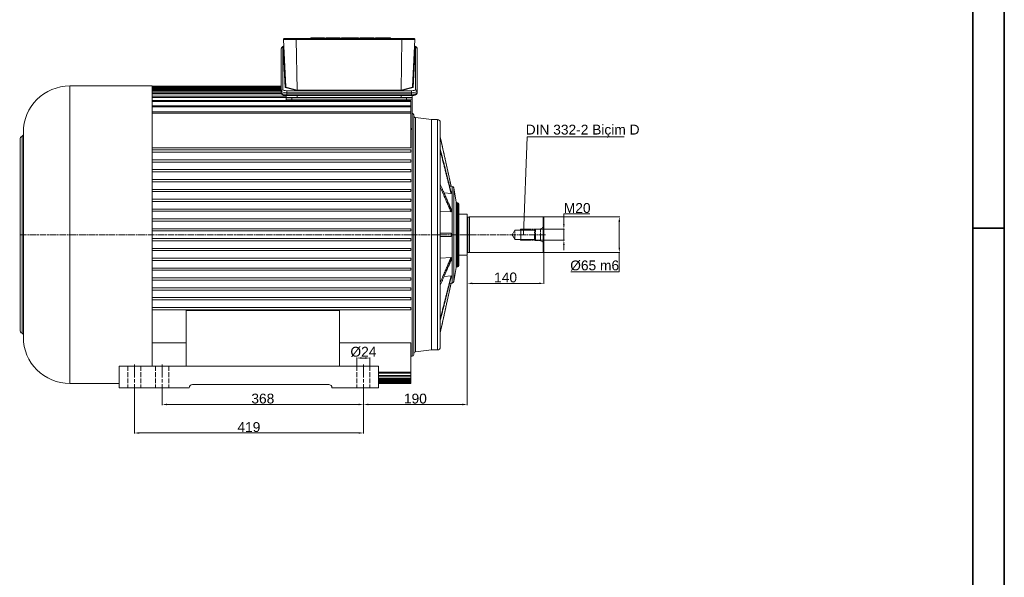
# Model space of a CAD drawing. Header units: millimetres. Extents: x -2784 to 2012, y -1738 to 1577.
# Tile 23 of 25: x 150 to 1951, y -718 to 301. Entities that reach past the tile are written whole.
import ezdxf

# ---------------------------------------------------------------- set-up
doc = ezdxf.new("R2010")
doc.units = ezdxf.units.MM
for name, pattern in [('AM_ISO02W050', [7.5, 6, -1.5]), ('AM_ISO02W050x2', [3.75, 3, -0.75]), ('AM_ISO08W050', [18, 12, -1.5, 3, -1.5])]:
    doc.linetypes.add(name, pattern=pattern)
for name, color, linetype, lineweight in [('AM_3', 6, 'AM_ISO02W050', 13), ('AM_5', 3, 'Continuous', 9), ('AM_6', 2, 'Continuous', 35), ('AM_7', 4, 'AM_ISO08W050', 13), ('AM_REFDIM', 4, 'Continuous', 9), ('AM_VIS', 7, 'Continuous', 20)]:
    doc.layers.add(name, color=color, linetype=linetype, lineweight=lineweight)
doc.styles.get("Standard").update_dxf_attribs({"font": 'arial.ttf', "height": 18})
doc.dimstyles.new('AM_ISO$0', dxfattribs={"dimtxt": 18, "dimasz": 9, "dimexe": 1, "dimexo": 1, "dimgap": 1.5, "dimtad": 1, "dimtoh": 1, "dimdsep": 46, "dimtxsty": 'Standard', "dimcen": 0, "dimclrd": 3, "dimclre": 3, "dimclrt": 2, "dimadec": 0, "dimazin": 2, "dimtp": 0.1, "dimtm": 0.1, "dimtfac": 0.71, "dimtmove": 0, "dimatfit": 3, "dimfxl": 1, "dimlwd": -1, "dimlwe": -1, "dimarcsym": 0})
doc.dimstyles.new('AM_ISO$7', dxfattribs={"dimtxt": 5, "dimasz": 2.5, "dimexe": 1, "dimexo": 1, "dimgap": 1.5, "dimtad": 1, "dimtoh": 1, "dimdsep": 46, "dimtxsty": 'Standard', "dimcen": 0, "dimclrd": 3, "dimclre": 3, "dimclrt": 2, "dimadec": 0, "dimazin": 2, "dimtp": 0.1, "dimtm": 0.1, "dimtfac": 0.71, "dimtmove": 0, "dimatfit": 3, "dimfxl": 1, "dimlwd": -1, "dimlwe": -1, "dimarcsym": 0})

# ---------------------------------------------------------------- blocks, each defined once
blk = doc.blocks.new('YENI CERCEVE A3 (ANTETSİZ)')
at = {"layer": 'AM_6'}
for p, q in [((410, 287), (410, 0)), ((405, 282), (405, 5)), ((410, 143.5), (405, 143.5))]:
    blk.add_line(p, q, dxfattribs=at)
blk = doc.blocks.new('*D50')
at = {"layer": 'AM_REFDIM', "color": 3, "transparency": 16777216}
for p, q in [((1108.6, -59.6), (1248.1, -59.6)), ((1247.1, -68.6), (1247.1, -115.6)), ((1108.6, -124.6), (1248.1, -124.6)), ((1247.1, -124.6), (1247.1, -159.7)), ((1247.1, -159.7), (1158.3, -159.7))]:
    blk.add_line(p, q, dxfattribs=at)
for points in [[(1245.6, -68.6), (1248.6, -68.6), (1247.1, -59.6)], [(1245.6, -115.6), (1248.6, -115.6), (1247.1, -124.6)]]:
    blk.add_solid(points, dxfattribs=at)
at = {"layer": 'Defpoints', "color": 0, "transparency": 16777216}
for p in [(1107.6, -59.6), (1107.6, -124.6), (1247.1, -124.6)]:
    blk.add_point(p, dxfattribs=at)
at = {"layer": 'AM_REFDIM', "color": 2, "transparency": 16777216, "insert": (1202, -148.5), "char_height": 18, "attachment_point": 5}
blk.add_mtext('%%c65{}{\\C2; m6}', dxfattribs=at)
blk = doc.blocks.new('*D51')
at = {"layer": 'AM_5', "color": 3, "transparency": 16777216}
for p, q in [((1145.7, -73.1), (1145.7, -54)), ((1145.7, -54), (1193, -54)), ((1094.6, -82.1), (1146.7, -82.1)), ((1145.7, -102.1), (1145.7, -82.1)), ((1094.6, -102.1), (1146.7, -102.1)), ((1145.7, -111.1), (1145.7, -120.1))]:
    blk.add_line(p, q, dxfattribs=at)
for points in [[(1144.2, -73.1), (1147.2, -73.1), (1145.7, -82.1)], [(1144.2, -111.1), (1147.2, -111.1), (1145.7, -102.1)]]:
    blk.add_solid(points, dxfattribs=at)
at = {"layer": 'Defpoints', "color": 0, "transparency": 16777216}
for p in [(1093.6, -82.1), (1093.6, -102.1), (1145.7, -102.1)]:
    blk.add_point(p, dxfattribs=at)
at = {"layer": 'AM_5', "color": 2, "transparency": 16777216, "insert": (1170.1, -43.3), "char_height": 18, "attachment_point": 5}
blk.add_mtext('M20', dxfattribs=at)
blk = doc.blocks.new('*D52')
at = {"layer": 'AM_REFDIM', "color": 3, "transparency": 16777216}
for p, q in [((1109.1, -124.1), (1109.1, -182)), ((969.1, -130.6), (969.1, -182)), ((978.1, -181), (1100.1, -181))]:
    blk.add_line(p, q, dxfattribs=at)
for points in [[(978.1, -179.5), (978.1, -182.5), (969.1, -181)], [(1100.1, -179.5), (1100.1, -182.5), (1109.1, -181)]]:
    blk.add_solid(points, dxfattribs=at)
at = {"layer": 'Defpoints', "color": 0, "transparency": 16777216}
for p in [(1109.1, -123.1), (969.1, -129.6), (1109.1, -181)]:
    blk.add_point(p, dxfattribs=at)
at = {"layer": 'AM_REFDIM', "color": 2, "transparency": 16777216, "insert": (1039.1, -170.3), "char_height": 18, "attachment_point": 5}
blk.add_mtext('140', dxfattribs=at)
blk = doc.blocks.new('*D53')
at = {"layer": 'AM_5', "color": 3, "transparency": 16777216}
for p, q in [((969.1, -130.6), (969.1, -403.4)), ((779.1, -372.9), (779.1, -403.4)), ((788.1, -402.4), (960.1, -402.4))]:
    blk.add_line(p, q, dxfattribs=at)
for points in [[(788.1, -400.9), (788.1, -403.9), (779.1, -402.4)], [(960.1, -400.9), (960.1, -403.9), (969.1, -402.4)]]:
    blk.add_solid(points, dxfattribs=at)
at = {"layer": 'Defpoints', "color": 0, "transparency": 16777216}
for p in [(969.1, -129.6), (779.1, -371.9), (969.1, -402.4)]:
    blk.add_point(p, dxfattribs=at)
at = {"layer": 'AM_5', "color": 2, "transparency": 16777216, "insert": (874.1, -391.7), "char_height": 18, "attachment_point": 5}
blk.add_mtext('190', dxfattribs=at)
blk = doc.blocks.new('*D54')
at = {"layer": 'AM_5', "color": 3, "transparency": 16777216}
for p, q in [((411.1, -373.1), (411.1, -403.4)), ((779.1, -372.9), (779.1, -403.4)), ((420.1, -402.4), (770.1, -402.4))]:
    blk.add_line(p, q, dxfattribs=at)
for points in [[(420.1, -400.9), (420.1, -403.9), (411.1, -402.4)], [(770.1, -400.9), (770.1, -403.9), (779.1, -402.4)]]:
    blk.add_solid(points, dxfattribs=at)
at = {"layer": 'Defpoints', "color": 0, "transparency": 16777216}
for p in [(411.1, -372.1), (779.1, -371.9), (779.1, -402.4)]:
    blk.add_point(p, dxfattribs=at)
at = {"layer": 'AM_5', "color": 2, "transparency": 16777216, "insert": (595.1, -391.7), "char_height": 18, "attachment_point": 5}
blk.add_mtext('368', dxfattribs=at)
blk = doc.blocks.new('*D55')
at = {"layer": 'AM_5', "color": 3, "transparency": 16777216}
for p, q in [((360.1, -372.5), (360.1, -455.5)), ((779.1, -372.9), (779.1, -455.5)), ((369.1, -454.5), (770.1, -454.5))]:
    blk.add_line(p, q, dxfattribs=at)
for points in [[(369.1, -453), (369.1, -456), (360.1, -454.5)], [(770.1, -453), (770.1, -456), (779.1, -454.5)]]:
    blk.add_solid(points, dxfattribs=at)
at = {"layer": 'Defpoints', "color": 0, "transparency": 16777216}
for p in [(360.1, -371.5), (779.1, -371.9), (779.1, -454.5)]:
    blk.add_point(p, dxfattribs=at)
at = {"layer": 'AM_5', "color": 2, "transparency": 16777216, "insert": (569.6, -443.8), "char_height": 18, "attachment_point": 5}
blk.add_mtext('419', dxfattribs=at)
blk = doc.blocks.new('*D56')
at = {"layer": 'AM_5', "color": 3, "transparency": 16777216}
for p, q in [((767.1, -331.1), (767.1, -316.5)), ((776.1, -317.5), (782.1, -317.5)), ((791.1, -331.1), (791.1, -316.5))]:
    blk.add_line(p, q, dxfattribs=at)
for points in [[(776.1, -316), (776.1, -319), (767.1, -317.5)], [(782.1, -316), (782.1, -319), (791.1, -317.5)]]:
    blk.add_solid(points, dxfattribs=at)
at = {"layer": 'Defpoints', "color": 0, "transparency": 16777216}
for p in [(791.1, -317.5), (767.1, -332.1), (791.1, -332.1)]:
    blk.add_point(p, dxfattribs=at)
at = {"layer": 'AM_5', "color": 2, "transparency": 16777216, "insert": (779.1, -306.3), "char_height": 18, "attachment_point": 5}
blk.add_mtext('%%c24', dxfattribs=at)

msp = doc.modelspace()

# ---------------------------------------------------------------- linework, layer by layer
at = {"layer": 'AM_3', "linetype": 'AM_ISO02W050x2'}
for p, q in [((1056.09, -83.45), (1051.1, -92.1)), ((1092.24, -83.45), (1056.09, -83.45)), ((1056.09, -100.75), (1056.09, -83.45)), ((1067.09, -82.1), (1065.74, -83.45)), ((1093.59, -82.1), (1067.09, -82.1)), ((1067.09, -102.1), (1067.09, -82.1)), ((1094.09, -81.6), (1092.24, -83.45)), ((1092.24, -100.75), (1092.24, -83.45)), ((1094.09, -102.6), (1094.09, -81.6)), ((1102.68, -81.6), (1094.09, -81.6)), ((1109.09, -77.9), (1102.68, -81.6)), ((1102.68, -102.6), (1102.68, -81.6)), ((1056.09, -100.75), (1051.1, -92.1)), ((1092.24, -100.75), (1056.09, -100.75)), ((1067.09, -102.1), (1065.74, -100.75)), ((1093.59, -102.1), (1067.09, -102.1)), ((1094.09, -102.6), (1092.24, -100.75)), ((1102.68, -102.6), (1094.09, -102.6)), ((1109.09, -106.3), (1102.68, -102.6))]:
    msp.add_line(p, q, dxfattribs=at)
at = {"layer": 'AM_3', "linetype": 'AM_ISO02W050x2', "ltscale": 3}
for p, q in [((348.09, -332.1), (348.09, -372.1)), ((372.09, -332.1), (372.09, -372.1)), ((399.09, -332.1), (399.09, -372.1)), ((423.09, -332.1), (423.09, -372.1)), ((767.09, -332.1), (767.09, -372.1)), ((791.09, -332.1), (791.09, -372.1))]:
    msp.add_line(p, q, dxfattribs=at)
at = {"layer": 'AM_7'}
for p, q in [((865.08, -92.1), (150.4, -92.1)), ((1112.09, -92.1), (865.08, -92.1))]:
    msp.add_line(p, q, dxfattribs=at)
at = {"layer": 'AM_7', "ltscale": 2}
for p, q in [((360.09, -329.1), (360.09, -375.1)), ((411.09, -329.1), (411.09, -375.1)), ((779.09, -329.1), (779.09, -375.1))]:
    msp.add_line(p, q, dxfattribs=at)
at = {"layer": 'AM_VIS'}
for p, q in [((637.07, 178.05), (633.05, 264.8)), ((633.05, 264.8), (655.99, 264.8)), ((656.82, 266.9), (635.05, 266.9)), ((657.78, 172.42), (655.99, 264.8)), ((655.99, 264.8), (850.17, 264.8)), ((849.34, 266.9), (656.82, 266.9)), ((692.61, 267.9), (683.19, 267.9)), ((683.19, 266.9), (683.19, 267.9)), ((699.81, 267.9), (692.61, 267.9)), ((692.61, 266.9), (692.61, 267.9)), ((707.97, 267.9), (699.81, 267.9)), ((699.81, 266.9), (699.81, 267.9)), ((707.97, 266.9), (707.97, 267.9)), ((718.36, 267.9), (710.43, 267.9)), ((710.43, 266.9), (710.43, 267.9)), ((718.36, 266.9), (718.36, 267.9)), ((728.79, 267.9), (718.36, 267.9)), ((736.72, 267.9), (728.79, 267.9)), ((728.79, 266.9), (728.79, 267.9)), ((736.72, 266.9), (736.72, 267.9)), ((739.19, 266.9), (739.19, 267.9)), ((749.31, 267.9), (739.19, 267.9)), ((754.6, 267.9), (749.31, 267.9)), ((749.31, 266.9), (749.31, 267.9)), ((759.9, 267.9), (754.6, 267.9)), ((754.6, 266.9), (754.6, 267.9)), ((770.01, 267.9), (759.9, 267.9)), ((759.9, 266.9), (759.9, 267.9)), ((770.01, 266.9), (770.01, 267.9)), ((780.41, 267.9), (772.48, 267.9)), ((772.48, 266.9), (772.48, 267.9)), ((790.84, 267.9), (780.41, 267.9)), ((780.41, 266.9), (780.41, 267.9)), ((798.77, 267.9), (790.84, 267.9)), ((790.84, 266.9), (790.84, 267.9)), ((798.77, 266.9), (798.77, 267.9)), ((805.32, 267.9), (801.24, 267.9)), ((801.24, 266.9), (801.24, 267.9)), ((805.32, 266.9), (805.32, 267.9)), ((819.19, 267.9), (805.32, 267.9)), ((819.19, 266.9), (819.19, 267.9)), ((819.19, 267.9), (828.44, 267.9)), ((828.44, 266.9), (828.44, 267.9)), ((848.38, 172.42), (849.34, 264.9)), ((871.11, 266.9), (849.34, 266.9)), ((850.17, 264.8), (873.11, 264.8)), ((869.09, 178.05), (873.11, 264.8)), ((628.94, 248.42), (628.94, 170.18)), ((631.94, 173.08), (631.94, 251.31)), ((633.06, 247.63), (632.38, 247.44)), ((632.38, 247.44), (636.08, 176.92)), ((870.08, 176.92), (873.78, 247.44)), ((873.78, 247.44), (873.1, 247.63)), ((874.22, 251.31), (874.22, 173.08)), ((877.22, 170.18), (877.22, 248.42)), ((392.41, 179.9), (242.09, 179.9)), ((242.09, 179.9), (242.09, -364.1)), ((392.41, 179.9), (392.41, -332.1)), ((628.94, 179.75), (392.59, 179.75)), ((392.59, 178.55), (392.59, 179.75)), ((628.94, 178.55), (392.59, 178.55)), ((392.59, 176.55), (392.59, 178.55)), ((628.94, 176.55), (392.59, 176.55)), ((392.59, 176.55), (392.59, 176.13)), ((628.94, 176.13), (392.59, 176.13)), ((392.59, 174.13), (392.59, 176.13)), ((628.94, 174.13), (392.59, 174.13)), ((392.59, 174.13), (392.59, 172.45)), ((628.94, 172.45), (392.59, 172.45)), ((392.59, 170.45), (392.59, 172.45)), ((628.94, 170.45), (392.59, 170.45)), ((392.59, 170.45), (392.59, 167.47)), ((628.94, 167.47), (392.59, 167.47)), ((392.59, 165.47), (392.59, 167.47)), ((629.45, 165.47), (392.59, 165.47)), ((392.59, 165.47), (392.59, 161.1)), ((628.94, 170.18), (628.94, 167.28)), ((636.08, 176.92), (657.37, 171.33)), ((657.78, 172.42), (637.07, 177.86)), ((638.08, 158.9), (637.89, 162.49)), ((867.22, 171.27), (638.94, 171.27)), ((638.94, 167.59), (638.94, 171.27)), ((638.94, 167.59), (867.22, 167.59)), ((638.94, 167.59), (638.94, 164.69)), ((867.22, 164.69), (638.94, 164.69)), ((638.94, 162.47), (638.94, 164.69)), ((638.94, 162.47), (657.93, 162.47)), ((657.37, 171.33), (848.79, 171.33)), ((848.38, 172.34), (657.78, 172.34)), ((848.16, 162.47), (658, 162.47)), ((658.08, 158.9), (658, 162.47)), ((848.09, 158.9), (848.16, 162.47)), ((848.23, 162.47), (867.22, 162.47)), ((869.1, 177.86), (848.38, 172.42)), ((848.79, 171.33), (870.08, 176.92)), ((867.22, 167.59), (867.22, 171.27)), ((867.22, 167.59), (867.22, 164.69)), ((867.22, 162.47), (867.22, 164.69)), ((868.09, 158.9), (868.27, 162.49)), ((877.22, 170.18), (877.22, 167.28)), ((637.96, 161.1), (392.59, 161.1)), ((392.59, 159.1), (392.59, 161.1)), ((638.07, 159.1), (392.59, 159.1)), ((392.59, 159.1), (392.59, 153.23)), ((866.09, 153.23), (392.59, 153.23)), ((392.59, 151.23), (392.59, 153.23)), ((866.09, 151.23), (392.59, 151.23)), ((392.59, 151.23), (392.59, 143.73)), ((638.08, 158.9), (658.08, 158.9)), ((638.08, 155.9), (638.08, 158.9)), ((638.08, 153.23), (638.08, 155.9)), ((638.08, 155.9), (648.08, 155.9)), ((648.08, 155.9), (648.08, 158.9)), ((858.08, 155.9), (648.08, 155.9)), ((648.08, 153.23), (648.08, 155.9)), ((658.08, 158.9), (848.09, 158.9)), ((848.09, 158.9), (868.09, 158.9)), ((858.08, 155.9), (858.08, 158.9)), ((858.08, 153.23), (858.08, 155.9)), ((858.08, 155.9), (868.08, 155.9)), ((866.09, 151.23), (866.09, 153.23)), ((866.09, 151.23), (866.09, 143.73)), ((868.08, 155.9), (868.09, 158.9)), ((868.08, 103.5), (868.08, 155.9)), ((392.59, 129.9), (392.41, 129.9)), ((866.09, 143.73), (392.59, 143.73)), ((392.59, 141.73), (392.59, 143.73)), ((866.09, 141.73), (392.59, 141.73)), ((392.59, 141.73), (392.59, 132.37)), ((866.09, 132.37), (392.59, 132.37)), ((392.59, 130.37), (392.59, 132.37)), ((866.09, 130.37), (392.59, 130.37)), ((392.59, 130.37), (392.59, 66.83)), ((866.09, 141.73), (866.09, 143.73)), ((866.09, 141.73), (866.09, 132.37)), ((866.09, 130.37), (866.09, 132.37)), ((866.09, 130.37), (866.09, 66.83)), ((871.08, 126.9), (871.08, -311.1)), ((903.37, 118.44), (874.58, 122.04)), ((874.58, 122.04), (874.58, -306.23)), ((914.59, 118.44), (903.37, 118.44)), ((903.37, 118.44), (903.37, -302.63)), ((914.59, 118.44), (914.59, -302.63)), ((919.59, 113.44), (919.59, -297.63)), ((157.09, 94.9), (157.09, -279.1)), ((868.08, 103.5), (868.08, -314.1)), ((151.09, 82.33), (151.09, -266.53)), ((154.69, 87.83), (154.69, -272.03)), ((939.46, -3.52), (919.59, 87.21)), ((866.09, 66.83), (392.59, 66.83)), ((866.09, 62.9), (392.59, 62.9)), ((392.59, 58.9), (392.59, 62.9)), ((866.09, 58.9), (392.59, 58.9)), ((866.09, 58.9), (866.09, 62.9)), ((866.09, 44.9), (392.59, 44.9)), ((392.59, 40.9), (392.59, 44.9)), ((866.09, 40.9), (392.59, 40.9)), ((866.09, 40.9), (866.09, 44.9)), ((866.09, 26.9), (392.59, 26.9)), ((392.59, 22.9), (392.59, 26.9)), ((866.09, 22.9), (392.59, 22.9)), ((866.09, 22.9), (866.09, 26.9)), ((866.09, 8.9), (392.59, 8.9)), ((392.59, 4.9), (392.59, 8.9)), ((866.09, 4.9), (392.59, 4.9)), ((866.09, 4.9), (866.09, 8.9)), ((866.09, -9.1), (392.59, -9.1)), ((392.59, -13.1), (392.59, -9.1)), ((866.09, -13.1), (392.59, -13.1)), ((866.09, -13.1), (866.09, -9.1)), ((926.52, -15.67), (939.46, -16.93)), ((936.77, -3.27), (939.46, -3.57)), ((941.54, -3.75), (939.46, -3.52)), ((939.46, -3.52), (939.46, -3.57)), ((939.46, -13.93), (939.46, -16.93)), ((941.54, -3.75), (941.54, -180.44)), ((948.85, -32.33), (944.34, -6.39)), ((944.34, -6.39), (944.34, -177.81)), ((866.09, -27.1), (392.59, -27.1)), ((392.59, -31.1), (392.59, -27.1)), ((866.09, -31.1), (392.59, -31.1)), ((866.09, -31.1), (866.09, -27.1)), ((948.85, -32.33), (948.85, -151.87)), ((951.89, -33.74), (950.53, -33.74)), ((950.53, -33.74), (950.53, -150.46)), ((951.89, -33.74), (951.89, -150.46)), ((953.59, -35.44), (953.59, -148.76)), ((866.09, -45.1), (392.59, -45.1)), ((392.59, -49.1), (392.59, -45.1)), ((866.09, -49.1), (392.59, -49.1)), ((866.09, -49.1), (866.09, -45.1)), ((919.59, -49.32), (939.46, -50.43)), ((939.46, -45.24), (939.46, -50.43)), ((866.09, -63.1), (392.59, -63.1)), ((392.59, -67.1), (392.59, -63.1)), ((866.09, -67.1), (392.59, -67.1)), ((866.09, -67.1), (866.09, -63.1)), ((969.09, -54.6), (953.59, -54.6)), ((969.09, -54.6), (969.09, -129.6)), ((972.41, -59.9), (969.69, -59.9)), ((969.69, -59.9), (969.69, -124.3)), ((972.41, -59.9), (973.09, -59.6)), ((972.41, -59.9), (972.41, -124.3)), ((1107.59, -59.6), (973.09, -59.6)), ((973.09, -59.6), (973.09, -124.6)), ((1109.09, -61.1), (1107.59, -59.6)), ((1107.59, -59.6), (1107.59, -124.6)), ((1109.09, -61.1), (1109.09, -123.1)), ((866.09, -81.1), (392.59, -81.1)), ((392.59, -85.1), (392.59, -81.1)), ((866.09, -85.1), (392.59, -85.1)), ((866.09, -85.1), (866.09, -81.1)), ((919.59, -89.1), (939.46, -89.1)), ((939.46, -89.1), (939.46, -95.1)), ((866.09, -99.1), (392.59, -99.1)), ((392.59, -103.1), (392.59, -99.1)), ((866.09, -103.1), (392.59, -103.1)), ((866.09, -103.1), (866.09, -99.1)), ((919.59, -95.1), (939.46, -95.1)), ((866.09, -117.1), (392.59, -117.1)), ((392.59, -121.1), (392.59, -117.1)), ((866.09, -121.1), (392.59, -121.1)), ((866.09, -121.1), (866.09, -117.1)), ((972.41, -124.3), (969.69, -124.3)), ((972.41, -124.3), (973.09, -124.6)), ((1107.59, -124.6), (973.09, -124.6)), ((1109.09, -123.1), (1107.59, -124.6)), ((866.09, -135.1), (392.59, -135.1)), ((392.59, -139.1), (392.59, -135.1)), ((866.09, -139.1), (392.59, -139.1)), ((866.09, -139.1), (866.09, -135.1)), ((919.59, -134.88), (939.46, -133.76)), ((939.46, -133.76), (939.46, -138.96)), ((969.09, -129.6), (953.59, -129.6)), ((866.09, -153.1), (392.59, -153.1)), ((392.59, -157.1), (392.59, -153.1)), ((866.09, -157.1), (392.59, -157.1)), ((866.09, -157.1), (866.09, -153.1)), ((948.85, -151.87), (944.34, -177.81)), ((951.89, -150.46), (950.53, -150.46)), ((866.09, -171.1), (392.59, -171.1)), ((392.59, -175.1), (392.59, -171.1)), ((866.09, -175.1), (392.59, -175.1)), ((866.09, -175.1), (866.09, -171.1)), ((926.52, -168.52), (939.46, -167.26)), ((939.46, -167.26), (939.46, -170.26)), ((866.09, -189.1), (392.59, -189.1)), ((392.59, -193.1), (392.59, -189.1)), ((866.09, -193.1), (392.59, -193.1)), ((866.09, -193.1), (866.09, -189.1)), ((939.46, -180.68), (919.59, -271.41)), ((936.77, -180.93), (939.46, -180.62)), ((941.54, -180.44), (939.46, -180.68)), ((939.46, -180.62), (939.46, -180.68)), ((866.09, -207.1), (392.59, -207.1)), ((392.59, -211.1), (392.59, -207.1)), ((866.09, -211.1), (392.59, -211.1)), ((866.09, -211.1), (866.09, -207.1)), ((866.09, -225.1), (392.59, -225.1)), ((392.59, -229.1), (392.59, -225.1)), ((866.09, -229.1), (392.59, -229.1)), ((455.09, -230.6), (735.09, -230.6)), ((455.09, -230.6), (455.09, -332.1)), ((735.09, -332.1), (735.09, -230.6)), ((866.09, -229.1), (866.09, -225.1)), ((392.59, -289.79), (455.09, -289.79)), ((392.59, -289.79), (392.59, -332.1)), ((735.09, -289.79), (866.09, -289.79)), ((866.09, -289.79), (866.09, -343.29)), ((903.37, -302.63), (874.58, -306.23)), ((914.59, -302.63), (903.37, -302.63)), ((392.59, -314.1), (392.41, -314.1)), ((868.08, -314.1), (866.09, -314.1)), ((332.59, -332.1), (455.09, -332.1)), ((332.59, -372.1), (332.59, -332.1)), ((455.09, -332.1), (735.09, -332.1)), ((735.09, -332.1), (806.59, -332.1)), ((806.59, -332.1), (806.59, -372.1)), ((866.09, -343.29), (806.59, -343.29)), ((866.09, -345.29), (806.59, -345.29)), ((866.09, -349.66), (806.59, -349.66)), ((866.09, -351.66), (806.59, -351.66)), ((866.09, -354.65), (806.59, -354.65)), ((866.09, -356.65), (806.59, -356.65)), ((866.09, -358.32), (806.59, -358.32)), ((866.09, -345.29), (866.09, -343.29)), ((866.09, -345.29), (866.09, -349.66)), ((866.09, -351.66), (866.09, -349.66)), ((866.09, -351.66), (866.09, -354.65)), ((866.09, -356.65), (866.09, -354.65)), ((866.09, -356.65), (866.09, -358.32)), ((866.09, -360.32), (866.09, -358.32)), ((332.59, -364.1), (242.09, -364.1)), ((460.59, -372.1), (332.59, -372.1)), ((466.59, -366.1), (715.59, -366.1)), ((806.59, -372.1), (721.59, -372.1)), ((866.09, -360.32), (806.59, -360.32)), ((866.09, -360.75), (806.59, -360.75)), ((866.09, -362.75), (806.59, -362.75)), ((866.09, -363.95), (806.59, -363.95)), ((866.09, -360.32), (866.09, -360.75)), ((866.09, -362.75), (866.09, -360.75)), ((866.09, -363.95), (866.09, -362.75))]:
    msp.add_line(p, q, dxfattribs=at)
for centre, radius, start, end in [((635.05, 264.9), 2, 90, 183), ((871.11, 264.9), 2, 357, 90), ((242.09, 94.9), 85, 90, 180), ((868.08, 126.9), 3, 0, 90), ((875.08, 126.01), 4, 180, 262.86928), ((914.59, 113.44), 5, 0, 90), ((153.09, 91.49), 4, 293.57818, 0), ((157.09, 82.33), 6, 113.57818, 180), ((941.19, -6.93), 3.2, 9.86657, 83.6), ((950.53, -32.04), 1.7, 189.86657, 270), ((951.89, -35.44), 1.7, 0, 90), ((969.69, -59.3), 0.6, 180, 270), ((969.69, -124.9), 0.6, 90, 180), ((950.53, -152.16), 1.7, 90, 170.13343), ((951.89, -148.76), 1.7, 270, 0), ((941.19, -177.26), 3.2, 276.4, 350.13343), ((157.09, -266.53), 6, 180, 246.42182), ((153.09, -275.69), 4, 360, 66.42182), ((242.09, -279.1), 85, 180, 270), ((914.59, -297.63), 5, 270, 0), ((868.08, -311.1), 3, 270, 0), ((875.08, -310.2), 4, 97.13072, 180), ((466.59, -372.1), 6, 90, 180), ((715.59, -372.1), 6, 0, 90)]:
    msp.add_arc(centre, radius, start, end, dxfattribs=at)
for centre, major_axis, ratio, start_param, end_param in [((638.94, 251.31), (-7, 0), 0.258819, 5.6790786, 6.2831853), ((656.82, 264.9), (0, 2), 0.4142136, 0, 1.6231562), ((849.34, 264.9), (0, 2), 0.4142136, 4.6600291, 6.2831853), ((867.22, 251.31), (-7, 0), 0.258819, 3.1415927, 3.7456994), ((631.94, 248.42), (3, 0), 0.9659258, 1.5707963, 3.1415927), ((632.38, 248.41), (-0.844, 0.61), 0.8953349, 2.1450917, 3.7664622), ((873.78, 248.41), (0.844, 0.61), 0.8953349, 2.5167231, 4.1380937), ((874.22, 248.42), (3, 0), 0.9659258, 0, 1.5707963), ((631.94, 170.18), (3, 0), 0.9659258, 1.5707963, 3.1415927), ((638.94, 170.18), (10, 0), 0.258819, 3.1415927, 4.712389), ((638.94, 167.28), (-10, 0), 0.258819, 0, 1.5707963), ((638.94, 173.08), (-7, 0), 0.258819, 0, 1.5707963), ((636.08, 177.89), (0.805, 0.655), 0.8927512, 4.0840685, 5.5222674), ((636.06, 178.26), (-0.761, 0.872), 0.7676624, 3.7330232, 3.9161949), ((657.37, 172.29), (0.129, 0.999), 0.3987698, 3.4548572, 4.816214), ((656.36, 172.56), (1.4, -0.3), 0.6959499, 0.0839103, 0.1607523), ((657.71, 165.47), (2.24, -2.16), 0.9285799, 5.5163076, 5.5394573), ((848.46, 165.47), (2.24, 2.16), 0.9285799, 3.8853207, 3.9084703), ((849.8, 172.56), (-1.4, -0.3), 0.6959499, 6.122433, 6.199275), ((848.79, 172.29), (-0.129, 0.999), 0.3987698, 1.4669713, 2.8283281), ((867.22, 173.08), (-7, 0), 0.258819, 1.5707963, 3.1415927), ((867.22, 170.18), (10, 0), 0.258819, 4.712389, 6.2831853), ((867.22, 167.28), (-10, 0), 0.258819, 1.5707963, 3.1415927), ((870.1, 178.26), (-0.761, -0.872), 0.7676624, 5.5085831, 5.6917548), ((870.08, 177.89), (-0.805, 0.655), 0.8927512, 0.7609179, 2.1991168), ((874.22, 170.18), (3, 0), 0.9659258, 0, 1.5707963)]:
    msp.add_ellipse(centre, major_axis=major_axis, ratio=ratio, start_param=start_param, end_param=end_param, dxfattribs=at)
for points, degree, knots in [([(628.94, 248.42), (628.94, 248.54), (628.95, 248.66), (628.96, 248.79), (628.97, 248.91), (628.99, 249.03), (629.02, 249.15), (629.04, 249.26), (629.08, 249.38), (629.11, 249.49), (629.15, 249.6), (629.19, 249.72), (629.24, 249.83), (629.29, 249.94), (629.34, 250.04), (629.4, 250.14), (629.45, 250.24), (629.51, 250.34), (629.57, 250.42), (629.63, 250.51), (629.69, 250.59), (629.77, 250.69), (629.84, 250.78), (629.92, 250.87), (630, 250.95), (630.08, 251.02), (630.15, 251.1), (630.23, 251.17), (630.31, 251.23), (630.38, 251.3), (630.46, 251.36), (630.53, 251.42), (630.65, 251.5), (630.76, 251.57), (630.87, 251.65), (630.98, 251.71), (631.1, 251.78), (631.21, 251.84), (631.32, 251.9), (631.43, 251.95), (631.54, 252.01), (631.65, 252.06), (631.76, 252.11), (631.87, 252.15), (631.98, 252.2), (632.15, 252.26), (632.32, 252.33), (632.49, 252.38), (632.67, 252.44), (632.84, 252.49), (633.02, 252.54), (633.17, 252.58)], 1, [0, 0, 0.00927645, 0.0185529, 0.02782935, 0.03710579, 0.04638224, 0.05565869, 0.06493514, 0.07421159, 0.08348804, 0.09276449, 0.10306691, 0.11336934, 0.12367176, 0.13397419, 0.14427661, 0.15457903, 0.16488146, 0.17518388, 0.18548631, 0.19578873, 0.20837713, 0.22096553, 0.23355393, 0.24614233, 0.25873073, 0.27131913, 0.28390753, 0.29649593, 0.30908433, 0.32167273, 0.33426113, 0.35316089, 0.37206065, 0.3909604, 0.40986016, 0.42875992, 0.44765967, 0.46655943, 0.48545919, 0.50435895, 0.5232587, 0.54215846, 0.56105822, 0.57995797, 0.60851791, 0.63707784, 0.66563777, 0.69419771, 0.72275764, 0.75131757, 0.77401828, 0.77401828]), ([(873, 252.58), (873.09, 252.56), (873.25, 252.51), (873.41, 252.46), (873.58, 252.41), (873.73, 252.36), (873.89, 252.31), (874.06, 252.24), (874.23, 252.18), (874.4, 252.11), (874.57, 252.03), (874.73, 251.95), (874.9, 251.87), (875.07, 251.78), (875.24, 251.68), (875.41, 251.57), (875.58, 251.45), (875.75, 251.32), (875.86, 251.23), (875.98, 251.13), (876.09, 251.02), (876.2, 250.9), (876.32, 250.78), (876.43, 250.64), (876.51, 250.54), (876.58, 250.43), (876.66, 250.32), (876.73, 250.2), (876.8, 250.08), (876.87, 249.95), (876.93, 249.81), (876.99, 249.67), (877.04, 249.52), (877.09, 249.37), (877.13, 249.21), (877.16, 249.08), (877.18, 248.95), (877.2, 248.82), (877.21, 248.69), (877.22, 248.55), (877.22, 248.42)], 1, [2.36757438, 2.36757438, 2.38237443, 2.40855437, 2.43473431, 2.46091425, 2.48709418, 2.51327412, 2.54183406, 2.57039399, 2.59895392, 2.62751386, 2.65607379, 2.68463372, 2.71319366, 2.74175359, 2.77031352, 2.79887346, 2.82743339, 2.84610991, 2.86478642, 2.88346294, 2.90213946, 2.92081598, 2.9394925, 2.95236454, 2.96523658, 2.97810863, 2.99098067, 3.00385271, 3.01672475, 3.02959679, 3.04246884, 3.05534088, 3.06821292, 3.08108496, 3.09116958, 3.10125419, 3.11133881, 3.12142342, 3.13150804, 3.14159265, 3.14159265]), ([(628.94, 167.28), (628.94, 167.16), (628.95, 167.03), (628.96, 166.91), (628.97, 166.79), (628.99, 166.67), (629.02, 166.55), (629.04, 166.43), (629.08, 166.32), (629.11, 166.21), (629.15, 166.1), (629.19, 165.98), (629.24, 165.87), (629.29, 165.76), (629.34, 165.65), (629.4, 165.55), (629.45, 165.46), (629.51, 165.36), (629.57, 165.27), (629.63, 165.19), (629.69, 165.1), (629.77, 165.01), (629.84, 164.92), (629.92, 164.83), (630, 164.75), (630.08, 164.67), (630.15, 164.6), (630.23, 164.53), (630.31, 164.46), (630.38, 164.4), (630.46, 164.34), (630.53, 164.28), (630.65, 164.2), (630.76, 164.12), (630.87, 164.05), (630.98, 163.98), (631.1, 163.92), (631.21, 163.86), (631.32, 163.8), (631.43, 163.74), (631.54, 163.69), (631.65, 163.64), (631.76, 163.59), (631.87, 163.54), (631.98, 163.5), (632.15, 163.43), (632.32, 163.37), (632.49, 163.31), (632.67, 163.26), (632.84, 163.2), (633.02, 163.15), (633.2, 163.11), (633.39, 163.06), (633.57, 163.01), (633.76, 162.97), (633.95, 162.93), (634.12, 162.9), (634.3, 162.86), (634.48, 162.83), (634.66, 162.8), (634.84, 162.77), (635.02, 162.74), (635.21, 162.71), (635.4, 162.69), (635.59, 162.67), (635.78, 162.64), (635.97, 162.62), (636.16, 162.6), (636.36, 162.58), (636.56, 162.57), (636.75, 162.55), (636.95, 162.54), (637.15, 162.52), (637.35, 162.51), (637.55, 162.5), (637.75, 162.49), (637.95, 162.49), (638.16, 162.48), (638.36, 162.48), (638.56, 162.47), (638.75, 162.47), (638.94, 162.47)], 1, [0, 0, 0.0092764, 0.0185529, 0.0278293, 0.0371058, 0.0463822, 0.0556587, 0.0649351, 0.0742116, 0.083488, 0.0927645, 0.1030669, 0.1133693, 0.1236718, 0.1339742, 0.1442766, 0.154579, 0.1648815, 0.1751839, 0.1854863, 0.1957887, 0.2083771, 0.2209655, 0.2335539, 0.2461423, 0.2587307, 0.2713191, 0.2839075, 0.2964959, 0.3090843, 0.3216727, 0.3342611, 0.3531609, 0.3720606, 0.3909604, 0.4098602, 0.4287599, 0.4476597, 0.4665594, 0.4854592, 0.5043589, 0.5232587, 0.5421585, 0.5610582, 0.579958, 0.6085179, 0.6370778, 0.6656378, 0.6941977, 0.7227576, 0.7513176, 0.7798775, 0.8084374, 0.8369974, 0.8655573, 0.8941172, 0.9202972, 0.9464771, 0.9726571, 0.998837, 1.0250169, 1.0511969, 1.0773768, 1.1035567, 1.1297367, 1.1559166, 1.1820966, 1.2082765, 1.2344564, 1.2606364, 1.2868163, 1.3129963, 1.3391762, 1.3653561, 1.3915361, 1.417716, 1.443896, 1.4700759, 1.4962558, 1.5224358, 1.546616, 1.5707963, 1.5707963]), ([(867.22, 162.47), (867.43, 162.47), (867.63, 162.47), (867.83, 162.48), (868.04, 162.48), (868.24, 162.49), (868.44, 162.49), (868.64, 162.5), (868.84, 162.51), (869.04, 162.53), (869.24, 162.54), (869.44, 162.55), (869.64, 162.57), (869.83, 162.59), (870.03, 162.6), (870.22, 162.62), (870.41, 162.65), (870.6, 162.67), (870.79, 162.69), (870.98, 162.72), (871.17, 162.75), (871.35, 162.77), (871.53, 162.8), (871.71, 162.83), (871.89, 162.87), (872.07, 162.9), (872.24, 162.94), (872.42, 162.97), (872.59, 163.01), (872.76, 163.05), (872.92, 163.1), (873.09, 163.14), (873.25, 163.19), (873.41, 163.23), (873.58, 163.28), (873.73, 163.34), (873.89, 163.39), (874.06, 163.45), (874.23, 163.52), (874.4, 163.59), (874.57, 163.66), (874.73, 163.74), (874.9, 163.83), (875.07, 163.92), (875.24, 164.02), (875.41, 164.13), (875.58, 164.24), (875.75, 164.37), (875.86, 164.47), (875.98, 164.57), (876.09, 164.68), (876.2, 164.79), (876.32, 164.92), (876.43, 165.06), (876.51, 165.16), (876.58, 165.26), (876.66, 165.37), (876.73, 165.49), (876.8, 165.62), (876.87, 165.75), (876.93, 165.88), (876.99, 166.03), (877.04, 166.17), (877.09, 166.33), (877.13, 166.49), (877.16, 166.62), (877.18, 166.75), (877.2, 166.88), (877.21, 167.01), (877.22, 167.15), (877.22, 167.28)], 1, [1.5707963, 1.5707963, 1.5969763, 1.6231562, 1.6493361, 1.6755161, 1.701696, 1.727876, 1.7540559, 1.7802358, 1.8064158, 1.8325957, 1.8587757, 1.8849556, 1.9111355, 1.9373155, 1.9634954, 1.9896753, 2.0158553, 2.0420352, 2.0682152, 2.0943951, 2.120575, 2.146755, 2.1729349, 2.1991149, 2.2252948, 2.2514747, 2.2776547, 2.3038346, 2.3300146, 2.3561945, 2.3823744, 2.4085544, 2.4347343, 2.4609142, 2.4870942, 2.5132741, 2.5418341, 2.570394, 2.5989539, 2.6275139, 2.6560738, 2.6846337, 2.7131937, 2.7417536, 2.7703135, 2.7988735, 2.8274334, 2.8461099, 2.8647864, 2.8834629, 2.9021395, 2.920816, 2.9394925, 2.9523645, 2.9652366, 2.9781086, 2.9909807, 3.0038527, 3.0167248, 3.0295968, 3.0424688, 3.0553409, 3.0682129, 3.081085, 3.0911696, 3.1012542, 3.1113388, 3.1214234, 3.131508, 3.1415927, 3.1415927]), ([(868.08, 103.5), (868.08, 103.17), (868.02, 102.82), (867.78, 102.12), (867.59, 101.77), (867.08, 101.07), (866.77, 100.74), (866.3, 100.33), (866.2, 100.25), (866.09, 100.17)], 3, [16.0032509, 16.0032509, 16.0032509, 16.0032509, 18.1061351, 18.1061351, 20.2090193, 20.2090193, 22.3119035, 22.3119035, 22.8829918, 22.8829918, 22.8829918, 22.8829918])]:
    msp.add_open_spline(points, degree=degree, knots=knots, dxfattribs=at)
for points, weights in [([(919.59, 87.18), (932.89, 26.44), (939.46, -3.57)], [1, 1.06285321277, 1]), ([(939.46, -13.93), (932.89, 12.06), (919.59, 64.66)], [1, 1.06285318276, 1]), ([(919.59, 61.66), (932.89, 9.06), (939.46, -16.93)], [1, 1.0628531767, 1]), ([(939.46, -45.24), (932.89, -30.23), (919.59, 0.14)], [1, 1.06285320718, 1]), ([(919.59, -5.06), (932.89, -35.43), (939.46, -50.43)], [1, 1.06285319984, 1]), ([(939.46, -133.76), (932.89, -148.77), (919.59, -179.14)], [1, 1.06285317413, 1]), ([(919.59, -184.34), (932.89, -153.96), (939.46, -138.96)], [1, 1.0628531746, 1]), ([(939.46, -167.26), (932.89, -193.25), (919.59, -245.86)], [1, 1.06285319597, 1]), ([(919.59, -248.86), (932.89, -196.25), (939.46, -170.26)], [1, 1.06285320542, 1]), ([(939.46, -180.62), (932.89, -210.63), (919.59, -271.38)], [1, 1.0628532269, 1])]:
    msp.add_rational_spline(points, weights, degree=2, dxfattribs=at)

# ---------------------------------------------------------------- block references
at = {"layer": 'AM_3', "linetype": 'AM_ISO02W050x2', "xscale": 11.55, "yscale": 11.55, "zscale": 11.55}
msp.add_blockref('YENI CERCEVE A3 (ANTETSİZ)', (-2784.24, -1737.7), dxfattribs=at)

# ---------------------------------------------------------------- texts
at = {"layer": 'AM_REFDIM', "lineweight": 9, "insert": (1284.12, 85.57), "char_height": 18, "attachment_point": 9}
msp.add_mtext('{\\fArial|b0|i0|c162|p34;\\C2;DIN 332-2 Biçim D}', dxfattribs=at)

# ---------------------------------------------------------------- dimensions: what is measured, and where the dimension line sits
at = {"layer": 'AM_5'}
for base, p1, p2, angle, text, picture, middle in [((1145.67, -102.1), (1093.59, -82.1), (1093.59, -102.1), 90, 'M<>', '*D51', (1170.09, -53.97)), ((791.09, -317.49), (767.09, -332.1), (791.09, -332.1), 0, '%%c<>', '*D56', (779.09, -317.49))]:
    dim = msp.add_linear_dim(base=base, p1=p1, p2=p2, angle=angle, text=text, dimstyle='AM_ISO$0', override={"dimdec": 1, "dimtp": 0.02, "dimtm": 0.02, "dimtdec": 1}, dxfattribs=at)
    dim.commit()
    dim.dimension.update_dxf_attribs({"geometry": picture, "text_midpoint": middle, "dimtype": 160})
for base, p1, p2, picture, middle in [((969.09, -402.38), (779.09, -371.92), (969.09, -129.6), '*D53', (874.09, -391.69)), ((779.09, -402.38), (411.09, -372.12), (779.09, -371.92), '*D54', (595.09, -391.68))]:
    dim = msp.add_linear_dim(base=base, p1=p1, p2=p2, angle=0, dimstyle='AM_ISO$0', override={"dimdec": 1, "dimtp": 0.02, "dimtm": 0.02, "dimtdec": 1}, dxfattribs=at)
    dim.commit()
    dim.dimension.update_dxf_attribs({"geometry": picture, "text_midpoint": middle})
dim = msp.add_linear_dim(base=(779.09, -454.47), p1=(360.09, -371.49), p2=(779.09, -371.92), angle=0, dimstyle='AM_ISO$0', override={"dimdec": 1, "dimtp": 0.02, "dimtm": 0.02, "dimtdec": 1}, dxfattribs=at)
dim.commit()
dim.dimension.update_dxf_attribs({"geometry": '*D55', "text_midpoint": (569.59, -454.47), "dimtype": 160})
at = {"layer": 'AM_REFDIM'}
dim = msp.add_linear_dim(base=(1247.1, -124.6), p1=(1107.59, -59.6), p2=(1107.59, -124.6), angle=90, text='%%c<>{}{\\C2; m6}', dimstyle='AM_ISO$0', override={"dimdec": 1, "dimlfac": -1, "dimtp": 0.02, "dimtm": 0.02, "dimtdec": 3}, dxfattribs=at)
dim.commit()
dim.dimension.update_dxf_attribs({"geometry": '*D50', "text_midpoint": (1201.96, -159.67), "dimtype": 160})
dim = msp.add_linear_dim(base=(1109.09, -181.04), p1=(969.09, -129.6), p2=(1109.09, -123.1), angle=0, dimstyle='AM_ISO$0', override={"dimdec": 1, "dimlfac": -1, "dimtp": 0.02, "dimtm": 0.02, "dimtdec": 1}, dxfattribs=at)
dim.commit()
dim.dimension.update_dxf_attribs({"geometry": '*D52', "text_midpoint": (1039.09, -170.35)})

# ---------------------------------------------------------------- leaders
at = {"layer": 'AM_5', "ltscale": 0.01}
msp.add_leader([(1071.57, -92.1), (1078.42, 86.67), (1255.73, 86.67)], dimstyle='AM_ISO$7', override={"dimgap": 1.5, "dimtad": 0, "dimldrblk": 'None'}, dxfattribs=at)

doc.saveas('drawing.dxf')
